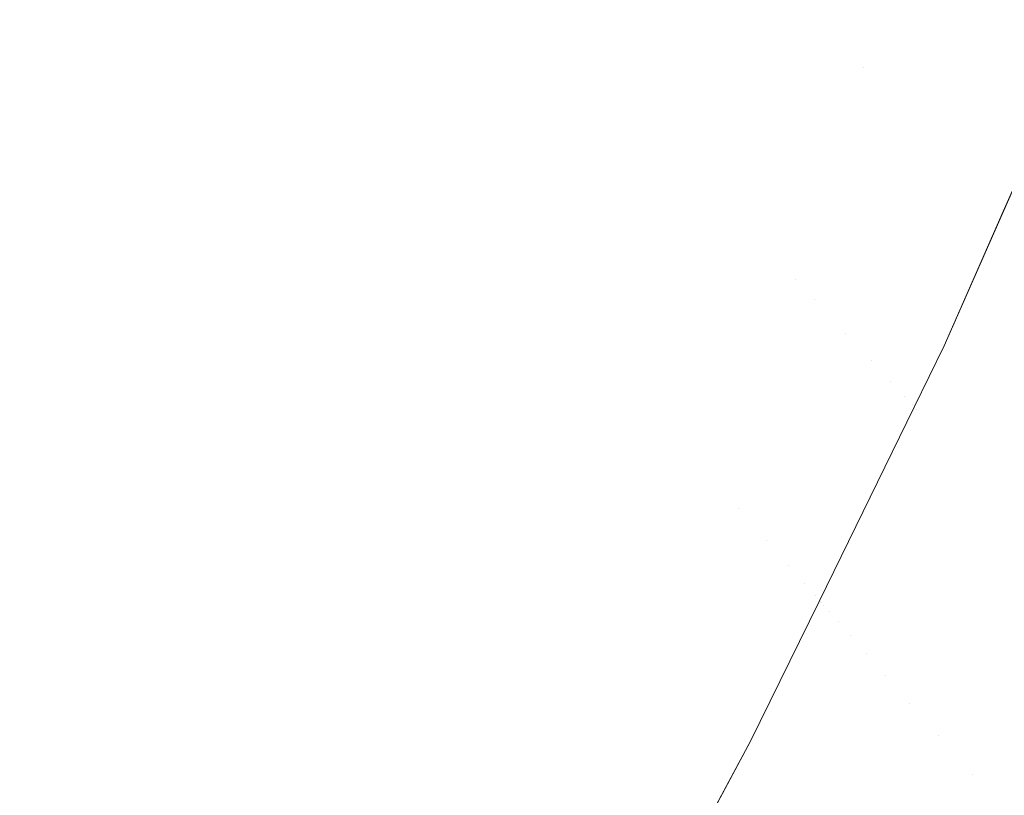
# Model space of a CAD drawing. Header units: centimetres. Extents: x -17.1 to 18.2, y 4.2 to 6.
# Tile 234 of 256: x 6.3155 to 6.3358, y 4.5762 to 4.5922. Entities that reach past the tile are written whole.
import ezdxf

# ---------------------------------------------------------------- set-up
doc = ezdxf.new("R2010")
doc.units = ezdxf.units.CM
doc.header["$LTSCALE"] = 2.54
doc.layers.add('Lucido design-1', color=7, linetype='Continuous')

# ---------------------------------------------------------------- blocks, each defined once
blk = doc.blocks.new('Gruppo-3-1')
at = {"color": 7, "linetype": 'Continuous', "lineweight": 9}
blk.add_3dface([(-17.020308, 5.900212, -2276.22217), (-17.020308, 4.300212, -2276.22217), (18.147234, 4.300212, -2276.22217), (18.147234, 5.900212, -2276.22217)], dxfattribs=at)
for points, invisible_edges in [([(18.147234, 5.900212, -2277.02217), (6.24222, 4.401209, -2277.02217), (6.247738, 4.402007, -2277.02217)], 9), ([(6.24222, 4.401209, -2277.02217), (18.147234, 5.900212, -2277.02217), (18.147234, 4.300212, -2277.02217)], 9), ([(18.147234, 5.900212, -2277.02217), (6.247738, 4.402007, -2277.02217), (6.250767, 4.402575, -2277.02217)], 9), ([(6.250767, 4.402575, -2277.02217), (6.253268, 4.403044, -2277.02217), (18.147234, 5.900212, -2277.02217)], 10), ([(18.147234, 5.900212, -2277.02217), (6.253268, 4.403044, -2277.02217), (6.258817, 4.404324, -2277.02217)], 9), ([(18.147234, 5.900212, -2277.02217), (6.258817, 4.404324, -2277.02217), (6.26439, 4.405856, -2277.02217)], 9), ([(18.147234, 5.900212, -2277.02217), (6.26439, 4.405856, -2277.02217), (6.269994, 4.407647, -2277.02217)], 9), ([(18.147234, 5.900212, -2277.02217), (6.269994, 4.407647, -2277.02217), (6.275634, 4.409711, -2277.02217)], 9), ([(18.147234, 5.900212, -2277.02217), (6.275634, 4.409711, -2277.02217), (6.281313, 4.412058, -2277.02217)], 9), ([(18.147234, 5.900212, -2277.02217), (6.281313, 4.412058, -2277.02217), (6.287038, 4.414703, -2277.02217)], 9), ([(18.147234, 5.900212, -2277.02217), (6.287038, 4.414703, -2277.02217), (6.292811, 4.417664, -2277.02217)], 9), ([(18.147234, 5.900212, -2277.02217), (6.292811, 4.417664, -2277.02217), (6.298004, 4.420601, -2277.02217), (6.298635, 4.420958, -2277.02217)], 9), ([(18.147234, 5.900212, -2277.02217), (6.298635, 4.420958, -2277.02217), (6.304513, 4.424607, -2277.02217)], 9), ([(18.147234, 5.900212, -2277.02217), (6.304513, 4.424607, -2277.02217), (6.310445, 4.428633, -2277.02217)], 9), ([(18.147234, 5.900212, -2277.02217), (6.310445, 4.428633, -2277.02217), (6.316431, 4.433061, -2277.02217)], 9), ([(18.147234, 5.900212, -2277.02217), (6.316431, 4.433061, -2277.02217), (6.319508, 4.435537, -2277.02217), (6.322469, 4.437919, -2277.02217)], 9), ([(18.147234, 5.900212, -2277.02217), (6.322469, 4.437919, -2277.02217), (6.328555, 4.443236, -2277.02217)], 9), ([(18.147234, 5.900212, -2277.02217), (6.328555, 4.443236, -2277.02217), (6.334685, 4.449043, -2277.02217)], 9), ([(18.147234, 5.900212, -2277.02217), (6.334685, 4.449043, -2277.02217), (6.340848, 4.455373, -2277.02217)], 9), ([(6.315685, 4.593263, -2276.653313), (6.317438, 4.596702, -2276.653313), (6.318369, 4.595647, -2276.655213), (6.316598, 4.592173, -2276.655213)], 15), ([(6.3276, 4.596611, -2276.669608), (6.32832, 4.595877, -2276.671794), (6.326595, 4.59212, -2276.671794), (6.325886, 4.592881, -2276.669608)], 15), ([(6.333114, 4.596598, -2276.683058), (6.33364, 4.596088, -2276.68536), (6.331939, 4.592185, -2276.68536), (6.331421, 4.592714, -2276.683058)], 15), ([(6.323571, 4.59537, -2276.663225), (6.321816, 4.591744, -2276.663225), (6.320998, 4.592671, -2276.661164), (6.322737, 4.596266, -2276.661164)], 15), ([(6.332424, 4.591691, -2276.687674), (6.331939, 4.592185, -2276.68536), (6.33364, 4.596088, -2276.68536), (6.334133, 4.595612, -2276.687674)], 15), ([(6.32727, 4.591394, -2276.674006), (6.326595, 4.59212, -2276.671794), (6.32832, 4.595877, -2276.671794), (6.329007, 4.595175, -2276.674006)], 15), ([(6.316598, 4.592173, -2276.655213), (6.318369, 4.595647, -2276.655213), (6.319273, 4.594623, -2276.657156), (6.317485, 4.591115, -2276.657156)], 15), ([(6.334133, 4.595612, -2276.687674), (6.33459, 4.595169, -2276.689995), (6.332874, 4.591231, -2276.689995), (6.332424, 4.591691, -2276.687674)], 15), ([(6.324374, 4.594507, -2276.665321), (6.322605, 4.590851, -2276.665321), (6.321816, 4.591744, -2276.663225), (6.323571, 4.59537, -2276.663225)], 15), ([(6.329007, 4.595175, -2276.674006), (6.329661, 4.594508, -2276.676241), (6.327913, 4.590702, -2276.676241), (6.32727, 4.591394, -2276.674006)], 15), ([(6.335403, 4.594383, -2276.694654), (6.333674, 4.590415, -2276.694654), (6.332874, 4.591231, -2276.689995), (6.33459, 4.595169, -2276.689995)], 15), ([(6.317485, 4.591115, -2276.657156), (6.319273, 4.594623, -2276.657156), (6.32015, 4.593631, -2276.65914), (6.318344, 4.59009, -2276.65914)], 15), ([(6.315685, 4.593263, -2276.653313), (6.313852, 4.589851, -2276.653313), (6.312932, 4.591006, -2276.651459), (6.314746, 4.594383, -2276.651459)], 15), ([(6.325146, 4.593677, -2276.667449), (6.323363, 4.589992, -2276.667449), (6.322605, 4.590851, -2276.665321), (6.324374, 4.594507, -2276.665321)], 15), ([(6.328523, 4.590047, -2276.678496), (6.327913, 4.590702, -2276.676241), (6.329661, 4.594508, -2276.676241), (6.330282, 4.593876, -2276.678496)], 15), ([(6.33608, 4.593727, -2276.699319), (6.33434, 4.589736, -2276.699319), (6.333674, 4.590415, -2276.694654), (6.335403, 4.594383, -2276.694654)], 15), ([(6.330282, 4.593876, -2276.678496), (6.330868, 4.593277, -2276.680769), (6.3291, 4.589427, -2276.680769), (6.328523, 4.590047, -2276.678496)], 15), ([(6.318344, 4.59009, -2276.65914), (6.32015, 4.593631, -2276.65914), (6.320998, 4.592671, -2276.661164), (6.319176, 4.589098, -2276.661164)], 15), ([(6.32409, 4.589169, -2276.669608), (6.323363, 4.589992, -2276.667449), (6.325146, 4.593677, -2276.667449), (6.325886, 4.592881, -2276.669608)], 15), ([(6.336624, 4.593201, -2276.703974), (6.334876, 4.589189, -2276.703974), (6.33434, 4.589736, -2276.699319), (6.33608, 4.593727, -2276.699319)], 15), ([(6.316598, 4.592173, -2276.655213), (6.314747, 4.588726, -2276.655213), (6.313852, 4.589851, -2276.653313), (6.315685, 4.593263, -2276.653313)], 15), ([(6.329643, 4.588843, -2276.683058), (6.3291, 4.589427, -2276.680769), (6.330868, 4.593277, -2276.680769), (6.331421, 4.592714, -2276.683058)], 15), ([(6.33704, 4.592799, -2276.7086), (6.335285, 4.588772, -2276.7086), (6.334876, 4.589189, -2276.703974), (6.336624, 4.593201, -2276.703974)], 15), ([(6.325886, 4.592881, -2276.669608), (6.326595, 4.59212, -2276.671794), (6.324785, 4.588381, -2276.671794), (6.32409, 4.589169, -2276.669608)], 15), ([(6.33733, 4.592518, -2276.713185), (6.33557, 4.588481, -2276.713185), (6.335285, 4.588772, -2276.7086), (6.33704, 4.592799, -2276.7086)], 15), ([(6.319176, 4.589098, -2276.661164), (6.320998, 4.592671, -2276.661164), (6.321816, 4.591744, -2276.663225), (6.319979, 4.58814, -2276.663225)], 15), ([(6.331421, 4.592714, -2276.683058), (6.331939, 4.592185, -2276.68536), (6.330153, 4.588295, -2276.68536), (6.329643, 4.588843, -2276.683058)], 15), ([(6.3375, 4.592354, -2276.717712), (6.335738, 4.58831, -2276.717712), (6.33557, 4.588481, -2276.713185), (6.33733, 4.592518, -2276.713185)], 15), ([(6.337534, 4.59231, -2276.72217), (6.335757, 4.58827, -2276.72217), (6.335738, 4.58831, -2276.717712), (6.3375, 4.592354, -2276.717712)], 14), ([(6.317485, 4.591115, -2276.657156), (6.315615, 4.587635, -2276.657156), (6.314747, 4.588726, -2276.655213), (6.316598, 4.592173, -2276.655213)], 15), ([(6.330629, 4.587783, -2276.687674), (6.330153, 4.588295, -2276.68536), (6.331939, 4.592185, -2276.68536), (6.332424, 4.591691, -2276.687674)], 15), ([(6.337583, 4.592273, -2276.925344), (6.33582, 4.588226, -2276.925344), (6.334539, 4.585503, -2276.92217), (6.337534, 4.59231, -2276.92217)], 11), ([(6.335757, 4.58827, -2276.72217), (6.337534, 4.59231, -2276.72217), (6.337534, 4.59231, -2276.92217), (6.334539, 4.585503, -2276.92217)], 10), ([(6.325449, 4.58763, -2276.674006), (6.324785, 4.588381, -2276.671794), (6.326595, 4.59212, -2276.671794), (6.32727, 4.591394, -2276.674006)], 15), ([(6.319979, 4.58814, -2276.663225), (6.321816, 4.591744, -2276.663225), (6.322605, 4.590851, -2276.665321), (6.320752, 4.587218, -2276.665321)], 15), ([(6.332424, 4.591691, -2276.687674), (6.332874, 4.591231, -2276.689995), (6.331072, 4.587307, -2276.689995), (6.330629, 4.587783, -2276.687674)], 15), ([(6.32727, 4.591394, -2276.674006), (6.327913, 4.590702, -2276.676241), (6.32608, 4.586915, -2276.676241), (6.325449, 4.58763, -2276.674006)], 15), ([(6.318344, 4.59009, -2276.65914), (6.316457, 4.586577, -2276.65914), (6.315615, 4.587635, -2276.657156), (6.317485, 4.591115, -2276.657156)], 15), ([(6.331481, 4.586867, -2276.692323), (6.331072, 4.587307, -2276.689995), (6.332874, 4.591231, -2276.689995)], 11), ([(6.332874, 4.591231, -2276.689995), (6.333674, 4.590415, -2276.694654), (6.331481, 4.586867, -2276.692323)], 11), ([(6.320752, 4.587218, -2276.665321), (6.322605, 4.590851, -2276.665321), (6.323363, 4.589992, -2276.667449), (6.321496, 4.586331, -2276.667449)], 15), ([(6.326679, 4.586237, -2276.678496), (6.32608, 4.586915, -2276.676241), (6.327913, 4.590702, -2276.676241), (6.328523, 4.590047, -2276.678496)], 15), ([(6.333674, 4.590415, -2276.694654), (6.331858, 4.586462, -2276.694654), (6.331481, 4.586867, -2276.692323)], 11), ([(6.331858, 4.586462, -2276.694654), (6.333674, 4.590415, -2276.694654), (6.33434, 4.589736, -2276.699319), (6.332513, 4.585758, -2276.699319)], 15), ([(6.319176, 4.589098, -2276.661164), (6.317272, 4.585553, -2276.661164), (6.316457, 4.586577, -2276.65914), (6.318344, 4.59009, -2276.65914)], 15), ([(6.321496, 4.586331, -2276.667449), (6.323363, 4.589992, -2276.667449), (6.32409, 4.589169, -2276.669608), (6.322209, 4.58548, -2276.669608)], 15), ([(6.328523, 4.590047, -2276.678496), (6.3291, 4.589427, -2276.680769), (6.327245, 4.585596, -2276.680769), (6.326679, 4.586237, -2276.678496)], 15), ([(6.332513, 4.585758, -2276.699319), (6.33434, 4.589736, -2276.699319), (6.334876, 4.589189, -2276.703974), (6.33304, 4.585192, -2276.703974)], 15), ([(6.327779, 4.584992, -2276.683058), (6.327245, 4.585596, -2276.680769), (6.3291, 4.589427, -2276.680769), (6.329643, 4.588843, -2276.683058)], 15), ([(6.319979, 4.58814, -2276.663225), (6.318058, 4.584565, -2276.663225), (6.317272, 4.585553, -2276.661164), (6.319176, 4.589098, -2276.661164)], 15), ([(6.322209, 4.58548, -2276.669608), (6.32409, 4.589169, -2276.669608), (6.324785, 4.588381, -2276.671794), (6.322891, 4.584666, -2276.671794)], 15), ([(6.33304, 4.585192, -2276.703974), (6.334876, 4.589189, -2276.703974), (6.335285, 4.588772, -2276.7086), (6.333442, 4.58476, -2276.7086)], 15), ([(6.312814, 4.585311, -2276.655213), (6.314747, 4.588726, -2276.655213), (6.315615, 4.587635, -2276.657156), (6.313664, 4.584186, -2276.657156)], 15), ([(6.329643, 4.588843, -2276.683058), (6.330153, 4.588295, -2276.68536), (6.328279, 4.584425, -2276.68536), (6.327779, 4.584992, -2276.683058)], 15), ([(6.333442, 4.58476, -2276.7086), (6.335285, 4.588772, -2276.7086), (6.33557, 4.588481, -2276.713185), (6.333722, 4.584458, -2276.713185)], 15), ([(6.333722, 4.584458, -2276.713185), (6.33557, 4.588481, -2276.713185), (6.335738, 4.58831, -2276.717712), (6.333887, 4.584281, -2276.717712)], 15), ([(6.322891, 4.584666, -2276.671794), (6.324785, 4.588381, -2276.671794), (6.325449, 4.58763, -2276.674006), (6.323542, 4.58389, -2276.674006)], 15), ([(6.328747, 4.583895, -2276.687674), (6.328279, 4.584425, -2276.68536), (6.330153, 4.588295, -2276.68536), (6.330629, 4.587783, -2276.687674)], 15), ([(6.334539, 4.585503, -2276.72217), (6.333887, 4.584281, -2276.717712), (6.335738, 4.58831, -2276.717712)], 11), ([(6.335738, 4.58831, -2276.717712), (6.335757, 4.58827, -2276.72217), (6.334539, 4.585503, -2276.72217)], 9), ([(6.334539, 4.585503, -2276.92217), (6.334539, 4.585503, -2276.72217), (6.335757, 4.58827, -2276.72217)], 9), ([(6.320752, 4.587218, -2276.665321), (6.318816, 4.583613, -2276.665321), (6.318058, 4.584565, -2276.663225), (6.319979, 4.58814, -2276.663225)], 15), ([(6.333968, 4.584194, -2276.925344), (6.33582, 4.588226, -2276.925344), (6.335906, 4.588138, -2276.928615), (6.334053, 4.584103, -2276.928615)], 15), ([(6.334539, 4.585503, -2276.92217), (6.33582, 4.588226, -2276.925344), (6.333968, 4.584194, -2276.925344)], 11), ([(6.334053, 4.584103, -2276.928615), (6.335906, 4.588138, -2276.928615), (6.336057, 4.587985, -2276.931982), (6.334201, 4.583944, -2276.931982)], 15), ([(6.334201, 4.583944, -2276.931982), (6.336057, 4.587985, -2276.931982), (6.336278, 4.587759, -2276.935444), (6.334418, 4.58371, -2276.935444)], 15), ([(6.330629, 4.587783, -2276.687674), (6.331072, 4.587307, -2276.689995), (6.329182, 4.583402, -2276.689995), (6.328747, 4.583895, -2276.687674)], 15), ([(6.334418, 4.58371, -2276.935444), (6.336278, 4.587759, -2276.935444), (6.336575, 4.587456, -2276.938998), (6.33471, 4.583397, -2276.938998)], 15), ([(6.313664, 4.584186, -2276.657156), (6.315615, 4.587635, -2276.657156), (6.316457, 4.586577, -2276.65914), (6.314488, 4.583096, -2276.65914)], 15), ([(6.323542, 4.58389, -2276.674006), (6.325449, 4.58763, -2276.674006), (6.32608, 4.586915, -2276.676241), (6.324161, 4.583151, -2276.676241)], 15), ([(6.329584, 4.582947, -2276.692323), (6.329182, 4.583402, -2276.689995), (6.331072, 4.587307, -2276.689995), (6.331481, 4.586867, -2276.692323)], 15), ([(6.33471, 4.583397, -2276.938998), (6.336575, 4.587456, -2276.938998), (6.336955, 4.587069, -2276.942641), (6.335083, 4.582995, -2276.942641)], 15), ([(6.321496, 4.586331, -2276.667449), (6.319544, 4.582697, -2276.667449), (6.318816, 4.583613, -2276.665321), (6.320752, 4.587218, -2276.665321)], 15), ([(6.335083, 4.582995, -2276.942641), (6.336955, 4.587069, -2276.942641), (6.337423, 4.586591, -2276.946366), (6.335544, 4.5825, -2276.946366)], 15), ([(6.324161, 4.583151, -2276.676241), (6.32608, 4.586915, -2276.676241), (6.326679, 4.586237, -2276.678496), (6.324748, 4.58245, -2276.678496)], 15), ([(6.331481, 4.586867, -2276.692323), (6.331858, 4.586462, -2276.694654), (6.329954, 4.582528, -2276.694654), (6.329584, 4.582947, -2276.692323)], 15), ([(6.314488, 4.583096, -2276.65914), (6.316457, 4.586577, -2276.65914), (6.317272, 4.585553, -2276.661164), (6.315285, 4.582041, -2276.661164)], 15), ([(6.330292, 4.582146, -2276.696987), (6.329954, 4.582528, -2276.694654), (6.331858, 4.586462, -2276.694654)], 11), ([(6.331858, 4.586462, -2276.694654), (6.332513, 4.585758, -2276.699319), (6.330292, 4.582146, -2276.696987)], 11), ([(6.335544, 4.5825, -2276.946366), (6.337423, 4.586591, -2276.946366), (6.337988, 4.586016, -2276.95017), (6.336099, 4.581904, -2276.95017)], 15), ([(6.322209, 4.58548, -2276.669608), (6.320243, 4.581819, -2276.669608), (6.319544, 4.582697, -2276.667449), (6.321496, 4.586331, -2276.667449)], 15), ([(6.324748, 4.58245, -2276.678496), (6.326679, 4.586237, -2276.678496), (6.327245, 4.585596, -2276.680769), (6.325304, 4.581788, -2276.680769)], 15), ([(6.332513, 4.585758, -2276.699319), (6.330597, 4.581799, -2276.699319), (6.330292, 4.582146, -2276.696987)], 11), ([(6.330872, 4.581489, -2276.701649), (6.330597, 4.581799, -2276.699319), (6.332513, 4.585758, -2276.699319)], 11), ([(6.332513, 4.585758, -2276.699319), (6.33304, 4.585192, -2276.703974), (6.330872, 4.581489, -2276.701649)], 11), ([(6.315285, 4.582041, -2276.661164), (6.317272, 4.585553, -2276.661164), (6.318058, 4.584565, -2276.663225), (6.316054, 4.581022, -2276.663225)], 15), ([(6.322891, 4.584666, -2276.671794), (6.320911, 4.58098, -2276.671794), (6.320243, 4.581819, -2276.669608), (6.322209, 4.58548, -2276.669608)], 15), ([(6.325304, 4.581788, -2276.680769), (6.327245, 4.585596, -2276.680769), (6.327779, 4.584992, -2276.683058), (6.325827, 4.581164, -2276.683058)], 15), ([(6.334539, 4.585503, -2276.72217), (6.333918, 4.584234, -2276.72217), (6.333887, 4.584281, -2276.717712)], 10), ([(6.333968, 4.584194, -2276.925344), (6.333918, 4.584234, -2276.92217), (6.334539, 4.585503, -2276.92217)], 9), ([(6.333918, 4.584234, -2276.72217), (6.334539, 4.585503, -2276.72217), (6.334539, 4.585503, -2276.92217), (6.333918, 4.584234, -2276.92217)], 10), ([(6.33304, 4.585192, -2276.703974), (6.331115, 4.581214, -2276.703974), (6.330872, 4.581489, -2276.701649)], 11), ([(6.331327, 4.580973, -2276.706291), (6.331115, 4.581214, -2276.703974), (6.33304, 4.585192, -2276.703974)], 11), ([(6.33304, 4.585192, -2276.703974), (6.333442, 4.58476, -2276.7086), (6.331327, 4.580973, -2276.706291)], 11), ([(6.325827, 4.581164, -2276.683058), (6.327779, 4.584992, -2276.683058), (6.328279, 4.584425, -2276.68536), (6.326318, 4.580578, -2276.68536)], 15), ([(6.323542, 4.58389, -2276.674006), (6.321549, 4.580179, -2276.674006), (6.320911, 4.58098, -2276.671794), (6.322891, 4.584666, -2276.671794)], 15), ([(6.333442, 4.58476, -2276.7086), (6.331509, 4.580767, -2276.7086), (6.331327, 4.580973, -2276.706291)], 11), ([(6.331662, 4.580594, -2276.710899), (6.331509, 4.580767, -2276.7086), (6.333442, 4.58476, -2276.7086)], 11), ([(6.333442, 4.58476, -2276.7086), (6.333722, 4.584458, -2276.713185), (6.331662, 4.580594, -2276.710899)], 11), ([(6.316054, 4.581022, -2276.663225), (6.318058, 4.584565, -2276.663225), (6.318816, 4.583613, -2276.665321), (6.316795, 4.580041, -2276.665321)], 15), ([(6.326318, 4.580578, -2276.68536), (6.328279, 4.584425, -2276.68536), (6.328747, 4.583895, -2276.687674), (6.326777, 4.580031, -2276.687674)], 15), ([(6.333722, 4.584458, -2276.713185), (6.331785, 4.580455, -2276.713185), (6.331662, 4.580594, -2276.710899)], 11), ([(6.33188, 4.580347, -2276.715456), (6.331785, 4.580455, -2276.713185), (6.333722, 4.584458, -2276.713185)], 11), ([(6.333722, 4.584458, -2276.713185), (6.333887, 4.584281, -2276.717712), (6.33188, 4.580347, -2276.715456)], 11), ([(6.333887, 4.584281, -2276.717712), (6.331947, 4.580272, -2276.717712), (6.33188, 4.580347, -2276.715456)], 11), ([(6.331986, 4.580227, -2276.71995), (6.331947, 4.580272, -2276.717712), (6.333887, 4.584281, -2276.717712)], 11), ([(6.332006, 4.580205, -2276.923745), (6.33196, 4.580231, -2276.92217), (6.333918, 4.584234, -2276.92217)], 9), ([(6.33196, 4.580231, -2276.72217), (6.333918, 4.584234, -2276.72217), (6.333918, 4.584234, -2276.92217), (6.33196, 4.580231, -2276.92217)], 10), ([(6.333918, 4.584234, -2276.72217), (6.33196, 4.580231, -2276.72217), (6.331986, 4.580227, -2276.71995)], 10), ([(6.333887, 4.584281, -2276.717712), (6.333918, 4.584234, -2276.72217), (6.331986, 4.580227, -2276.71995)], 11), ([(6.333918, 4.584234, -2276.92217), (6.333968, 4.584194, -2276.925344), (6.332006, 4.580205, -2276.923745)], 11), ([(6.333968, 4.584194, -2276.925344), (6.332026, 4.580182, -2276.925344), (6.332006, 4.580205, -2276.923745)], 11), ([(6.33206, 4.580143, -2276.926967), (6.332026, 4.580182, -2276.925344), (6.333968, 4.584194, -2276.925344), (6.334053, 4.584103, -2276.928615)], 15), ([(6.334053, 4.584103, -2276.928615), (6.332109, 4.580087, -2276.928615), (6.33206, 4.580143, -2276.926967)], 11), ([(6.332174, 4.580014, -2276.930287), (6.332109, 4.580087, -2276.928615), (6.334053, 4.584103, -2276.928615), (6.334201, 4.583944, -2276.931982)], 15), ([(6.324161, 4.583151, -2276.676241), (6.322155, 4.579416, -2276.676241), (6.321549, 4.580179, -2276.674006), (6.323542, 4.58389, -2276.674006)], 15), ([(6.326777, 4.580031, -2276.687674), (6.328747, 4.583895, -2276.687674), (6.329182, 4.583402, -2276.689995), (6.327203, 4.579522, -2276.689995)], 15), ([(6.334201, 4.583944, -2276.931982), (6.332255, 4.579922, -2276.931982), (6.332174, 4.580014, -2276.930287)], 11), ([(6.332353, 4.579812, -2276.933702), (6.332255, 4.579922, -2276.931982), (6.334201, 4.583944, -2276.931982), (6.334418, 4.58371, -2276.935444)], 15), ([(6.316795, 4.580041, -2276.665321), (6.318816, 4.583613, -2276.665321), (6.319544, 4.582697, -2276.667449), (6.317508, 4.579098, -2276.667449)], 15), ([(6.334418, 4.58371, -2276.935444), (6.332468, 4.579681, -2276.935444), (6.332353, 4.579812, -2276.933702)], 11), ([(6.332602, 4.57953, -2276.93721), (6.332468, 4.579681, -2276.935444), (6.334418, 4.58371, -2276.935444), (6.33471, 4.583397, -2276.938998)], 15), ([(6.327203, 4.579522, -2276.689995), (6.329182, 4.583402, -2276.689995), (6.329584, 4.582947, -2276.692323), (6.327598, 4.579051, -2276.692323)], 15), ([(6.33471, 4.583397, -2276.938998), (6.332755, 4.579356, -2276.938998), (6.332602, 4.57953, -2276.93721)], 11), ([(6.332928, 4.579161, -2276.940809), (6.332755, 4.579356, -2276.938998), (6.33471, 4.583397, -2276.938998), (6.335083, 4.582995, -2276.942641)], 15), ([(6.324748, 4.58245, -2276.678496), (6.322731, 4.578693, -2276.678496), (6.322155, 4.579416, -2276.676241), (6.324161, 4.583151, -2276.676241)], 15), ([(6.335083, 4.582995, -2276.942641), (6.333121, 4.578941, -2276.942641), (6.332928, 4.579161, -2276.940809)], 11), ([(6.333336, 4.578698, -2276.944493), (6.333121, 4.578941, -2276.942641), (6.335083, 4.582995, -2276.942641), (6.335544, 4.5825, -2276.946366)], 15), ([(6.327598, 4.579051, -2276.692323), (6.329584, 4.582947, -2276.692323), (6.329954, 4.582528, -2276.694654), (6.327961, 4.578618, -2276.694654)], 15), ([(6.317508, 4.579098, -2276.667449), (6.319544, 4.582697, -2276.667449), (6.320243, 4.581819, -2276.669608), (6.318191, 4.578193, -2276.669608)], 15), ([(6.325304, 4.581788, -2276.680769), (6.323275, 4.57801, -2276.680769), (6.322731, 4.578693, -2276.678496), (6.324748, 4.58245, -2276.678496)], 15), ([(6.327961, 4.578618, -2276.694654), (6.329954, 4.582528, -2276.694654), (6.330292, 4.582146, -2276.696987), (6.328292, 4.578223, -2276.696987)], 15), ([(6.335544, 4.5825, -2276.946366), (6.333574, 4.578429, -2276.946366), (6.333336, 4.578698, -2276.944493)], 11), ([(6.333834, 4.578134, -2276.948259), (6.333574, 4.578429, -2276.946366), (6.335544, 4.5825, -2276.946366), (6.336099, 4.581904, -2276.95017)], 15), ([(6.316054, 4.581022, -2276.663225), (6.313965, 4.577518, -2276.663225), (6.313214, 4.578567, -2276.661164), (6.315285, 4.582041, -2276.661164)], 15), ([(6.328292, 4.578223, -2276.696987), (6.330292, 4.582146, -2276.696987), (6.330597, 4.581799, -2276.699319), (6.328592, 4.577866, -2276.699319)], 15), ([(6.318191, 4.578193, -2276.669608), (6.320243, 4.581819, -2276.669608), (6.320911, 4.58098, -2276.671794), (6.318844, 4.577327, -2276.671794)], 15), ([(6.325827, 4.581164, -2276.683058), (6.323787, 4.577366, -2276.683058), (6.323275, 4.57801, -2276.680769), (6.325304, 4.581788, -2276.680769)], 15), ([(6.328592, 4.577866, -2276.699319), (6.330597, 4.581799, -2276.699319), (6.330872, 4.581489, -2276.701649), (6.328861, 4.577545, -2276.701649)], 15), ([(6.336099, 4.581904, -2276.95017), (6.334119, 4.577812, -2276.95017), (6.333834, 4.578134, -2276.948259)], 11), ([(6.334428, 4.577462, -2276.952099), (6.334119, 4.577812, -2276.95017), (6.336099, 4.581904, -2276.95017)], 11), ([(6.336099, 4.581904, -2276.95017), (6.336755, 4.581199, -2276.954044), (6.334428, 4.577462, -2276.952099)], 11), ([(6.328861, 4.577545, -2276.701649), (6.330872, 4.581489, -2276.701649), (6.331115, 4.581214, -2276.703974), (6.329099, 4.57726, -2276.703974)], 15), ([(6.329099, 4.57726, -2276.703974), (6.331115, 4.581214, -2276.703974), (6.331327, 4.580973, -2276.706291), (6.329307, 4.577012, -2276.706291)], 15), ([(6.336755, 4.581199, -2276.954044), (6.334763, 4.577083, -2276.954044), (6.334428, 4.577462, -2276.952099)], 11), ([(6.335124, 4.576673, -2276.956004), (6.334763, 4.577083, -2276.954044), (6.336755, 4.581199, -2276.954044)], 11), ([(6.336755, 4.581199, -2276.954044), (6.337519, 4.580378, -2276.957979), (6.335124, 4.576673, -2276.956004)], 11), ([(6.316795, 4.580041, -2276.665321), (6.314689, 4.576508, -2276.665321), (6.313965, 4.577518, -2276.663225), (6.316054, 4.581022, -2276.663225)], 15), ([(6.318844, 4.577327, -2276.671794), (6.320911, 4.58098, -2276.671794), (6.321549, 4.580179, -2276.674006), (6.319468, 4.576502, -2276.674006)], 15), ([(6.326318, 4.580578, -2276.68536), (6.324268, 4.576761, -2276.68536), (6.323787, 4.577366, -2276.683058), (6.325827, 4.581164, -2276.683058)], 15), ([(6.329307, 4.577012, -2276.706291), (6.331327, 4.580973, -2276.706291), (6.331509, 4.580767, -2276.7086), (6.329486, 4.576799, -2276.7086)], 15), ([(6.329486, 4.576799, -2276.7086), (6.331509, 4.580767, -2276.7086), (6.331662, 4.580594, -2276.710899), (6.329635, 4.57662, -2276.710899)], 15), ([(6.326777, 4.580031, -2276.687674), (6.324717, 4.576196, -2276.687674), (6.324268, 4.576761, -2276.68536), (6.326318, 4.580578, -2276.68536)], 15), ([(6.329635, 4.57662, -2276.710899), (6.331662, 4.580594, -2276.710899), (6.331785, 4.580455, -2276.713185), (6.329756, 4.576476, -2276.713185)], 15), ([(6.329756, 4.576476, -2276.713185), (6.331785, 4.580455, -2276.713185), (6.33188, 4.580347, -2276.715456), (6.329849, 4.576365, -2276.715456)], 15), ([(6.337519, 4.580378, -2276.957979), (6.335513, 4.576233, -2276.957979), (6.335124, 4.576673, -2276.956004)], 11), ([(6.335929, 4.575761, -2276.959966), (6.335513, 4.576233, -2276.957979), (6.337519, 4.580378, -2276.957979)], 11), ([(6.319468, 4.576502, -2276.674006), (6.321549, 4.580179, -2276.674006), (6.322155, 4.579416, -2276.676241), (6.320061, 4.575716, -2276.676241)], 15), ([(6.329849, 4.576365, -2276.715456), (6.33188, 4.580347, -2276.715456), (6.331947, 4.580272, -2276.717712), (6.329915, 4.576287, -2276.717712)], 15), ([(6.329915, 4.576287, -2276.717712), (6.331947, 4.580272, -2276.717712), (6.331986, 4.580227, -2276.71995), (6.329954, 4.576241, -2276.71995)], 15), ([(6.330549, 4.577347, -2276.72217), (6.329954, 4.576241, -2276.71995), (6.331986, 4.580227, -2276.71995)], 11), ([(6.332006, 4.580205, -2276.923745), (6.329973, 4.576218, -2276.923745), (6.330549, 4.577347, -2276.92217)], 11), ([(6.329973, 4.576218, -2276.923745), (6.332006, 4.580205, -2276.923745), (6.332026, 4.580182, -2276.925344), (6.329993, 4.576194, -2276.925344)], 15), ([(6.329993, 4.576194, -2276.925344), (6.332026, 4.580182, -2276.925344), (6.33206, 4.580143, -2276.926967), (6.330026, 4.576154, -2276.926967)], 15), ([(6.330549, 4.577347, -2276.92217), (6.33196, 4.580231, -2276.92217), (6.332006, 4.580205, -2276.923745)], 10), ([(6.33196, 4.580231, -2276.92217), (6.330549, 4.577347, -2276.92217), (6.330549, 4.577347, -2276.72217), (6.33196, 4.580231, -2276.72217)], 10), ([(6.331986, 4.580227, -2276.71995), (6.33196, 4.580231, -2276.72217), (6.330549, 4.577347, -2276.72217)], 9), ([(6.317508, 4.579098, -2276.667449), (6.315385, 4.575537, -2276.667449), (6.314689, 4.576508, -2276.665321), (6.316795, 4.580041, -2276.665321)], 15), ([(6.327203, 4.579522, -2276.689995), (6.325135, 4.575671, -2276.689995), (6.324717, 4.576196, -2276.687674), (6.326777, 4.580031, -2276.687674)], 15), ([(6.330026, 4.576154, -2276.926967), (6.33206, 4.580143, -2276.926967), (6.332109, 4.580087, -2276.928615), (6.330075, 4.576097, -2276.928615)], 15), ([(6.330075, 4.576097, -2276.928615), (6.332109, 4.580087, -2276.928615), (6.332174, 4.580014, -2276.930287), (6.330138, 4.576021, -2276.930287)], 15), ([(6.330138, 4.576021, -2276.930287), (6.332174, 4.580014, -2276.930287), (6.332255, 4.579922, -2276.931982), (6.330217, 4.575926, -2276.931982)], 15), ([(6.330217, 4.575926, -2276.931982), (6.332255, 4.579922, -2276.931982), (6.332353, 4.579812, -2276.933702), (6.330313, 4.575812, -2276.933702)], 15), ([(6.330313, 4.575812, -2276.933702), (6.332353, 4.579812, -2276.933702), (6.332468, 4.579681, -2276.935444), (6.330427, 4.575677, -2276.935444)], 15), ([(6.330427, 4.575677, -2276.935444), (6.332468, 4.579681, -2276.935444), (6.332602, 4.57953, -2276.93721), (6.330558, 4.57552, -2276.93721)], 15), ([(6.320061, 4.575716, -2276.676241), (6.322155, 4.579416, -2276.676241), (6.322731, 4.578693, -2276.678496), (6.320624, 4.574971, -2276.678496)], 15), ([(6.327598, 4.579051, -2276.692323), (6.325522, 4.575186, -2276.692323), (6.325135, 4.575671, -2276.689995), (6.327203, 4.579522, -2276.689995)], 15), ([(6.330558, 4.57552, -2276.93721), (6.332602, 4.57953, -2276.93721), (6.332755, 4.579356, -2276.938998), (6.330708, 4.575341, -2276.938998)], 15), ([(6.330708, 4.575341, -2276.938998), (6.332755, 4.579356, -2276.938998), (6.332928, 4.579161, -2276.940809), (6.330877, 4.575139, -2276.940809)], 15), ([(6.330877, 4.575139, -2276.940809), (6.332928, 4.579161, -2276.940809), (6.333121, 4.578941, -2276.942641), (6.331067, 4.574913, -2276.942641)], 15), ([(6.318191, 4.578193, -2276.669608), (6.316052, 4.574606, -2276.669608), (6.315385, 4.575537, -2276.667449), (6.317508, 4.579098, -2276.667449)], 15), ([(6.327961, 4.578618, -2276.694654), (6.325877, 4.574739, -2276.694654), (6.325522, 4.575186, -2276.692323), (6.327598, 4.579051, -2276.692323)], 15), ([(6.331067, 4.574913, -2276.942641), (6.333121, 4.578941, -2276.942641), (6.333336, 4.578698, -2276.944493), (6.331278, 4.574661, -2276.944493)], 15), ([(6.320624, 4.574971, -2276.678496), (6.322731, 4.578693, -2276.678496), (6.323275, 4.57801, -2276.680769), (6.321156, 4.574266, -2276.680769)], 15), ([(6.328292, 4.578223, -2276.696987), (6.326201, 4.574331, -2276.696987), (6.325877, 4.574739, -2276.694654), (6.327961, 4.578618, -2276.694654)], 15), ([(6.331278, 4.574661, -2276.944493), (6.333336, 4.578698, -2276.944493), (6.333574, 4.578429, -2276.946366), (6.331511, 4.574383, -2276.946366)], 15), ([(6.331511, 4.574383, -2276.946366), (6.333574, 4.578429, -2276.946366), (6.333834, 4.578134, -2276.948259), (6.331766, 4.574079, -2276.948259)], 15), ([(6.318844, 4.577327, -2276.671794), (6.316691, 4.573715, -2276.671794), (6.316052, 4.574606, -2276.669608), (6.318191, 4.578193, -2276.669608)], 15), ([(6.328592, 4.577866, -2276.699319), (6.326495, 4.573962, -2276.699319), (6.326201, 4.574331, -2276.696987), (6.328292, 4.578223, -2276.696987)], 15), ([(6.331766, 4.574079, -2276.948259), (6.333834, 4.578134, -2276.948259), (6.334119, 4.577812, -2276.95017), (6.332045, 4.573746, -2276.95017)], 15), ([(6.321658, 4.573603, -2276.683058), (6.321156, 4.574266, -2276.680769), (6.323275, 4.57801, -2276.680769), (6.323787, 4.577366, -2276.683058)], 15), ([(6.328861, 4.577545, -2276.701649), (6.326759, 4.573631, -2276.701649), (6.326495, 4.573962, -2276.699319), (6.328592, 4.577866, -2276.699319)], 15), ([(6.332045, 4.573746, -2276.95017), (6.334119, 4.577812, -2276.95017), (6.334428, 4.577462, -2276.952099), (6.332349, 4.573384, -2276.952099)], 15), ([(6.329099, 4.57726, -2276.703974), (6.326992, 4.573338, -2276.703974), (6.326759, 4.573631, -2276.701649), (6.328861, 4.577545, -2276.701649)], 15), ([(6.319468, 4.576502, -2276.674006), (6.3173, 4.572865, -2276.674006), (6.316691, 4.573715, -2276.671794), (6.318844, 4.577327, -2276.671794)], 15), ([(6.323787, 4.577366, -2276.683058), (6.324268, 4.576761, -2276.68536), (6.322128, 4.57298, -2276.68536), (6.321658, 4.573603, -2276.683058)], 15), ([(6.329973, 4.576218, -2276.923745), (6.327848, 4.572262, -2276.923745), (6.327813, 4.572285, -2276.92217), (6.330549, 4.577347, -2276.92217)], 11), ([(6.330549, 4.577347, -2276.92217), (6.327813, 4.572285, -2276.92217), (6.327813, 4.572285, -2276.72217), (6.329948, 4.576235, -2276.72217)], 10), ([(6.329948, 4.576235, -2276.72217), (6.330549, 4.577347, -2276.72217), (6.330549, 4.577347, -2276.92217)], 10), ([(6.330549, 4.577347, -2276.72217), (6.329948, 4.576235, -2276.72217), (6.329954, 4.576241, -2276.71995)], 10), ([(6.332349, 4.573384, -2276.952099), (6.334428, 4.577462, -2276.952099), (6.334763, 4.577083, -2276.954044), (6.332677, 4.572992, -2276.954044)], 15), ([(6.329307, 4.577012, -2276.706291), (6.327196, 4.573081, -2276.706291), (6.326992, 4.573338, -2276.703974), (6.329099, 4.57726, -2276.703974)], 15), ([(6.329486, 4.576799, -2276.7086), (6.327371, 4.572861, -2276.7086), (6.327196, 4.573081, -2276.706291), (6.329307, 4.577012, -2276.706291)], 15), ([(6.332677, 4.572992, -2276.954044), (6.334763, 4.577083, -2276.954044), (6.335124, 4.576673, -2276.956004), (6.333031, 4.572569, -2276.956004)], 15), ([(6.322568, 4.572398, -2276.687674), (6.322128, 4.57298, -2276.68536), (6.324268, 4.576761, -2276.68536), (6.324717, 4.576196, -2276.687674)], 15), ([(6.329635, 4.57662, -2276.710899), (6.327518, 4.572677, -2276.710899), (6.327371, 4.572861, -2276.7086), (6.329486, 4.576799, -2276.7086)], 15), ([(6.320061, 4.575716, -2276.676241), (6.31788, 4.572056, -2276.676241), (6.3173, 4.572865, -2276.674006), (6.319468, 4.576502, -2276.674006)], 15), ([(6.329756, 4.576476, -2276.713185), (6.327636, 4.572528, -2276.713185), (6.327518, 4.572677, -2276.710899), (6.329635, 4.57662, -2276.710899)], 15), ([(6.333031, 4.572569, -2276.956004), (6.335124, 4.576673, -2276.956004), (6.335513, 4.576233, -2276.957979), (6.333413, 4.572114, -2276.957979)], 15), ([(6.329849, 4.576365, -2276.715456), (6.327727, 4.572414, -2276.715456), (6.327636, 4.572528, -2276.713185), (6.329756, 4.576476, -2276.713185)], 15), ([(6.329915, 4.576287, -2276.717712), (6.327791, 4.572333, -2276.717712), (6.327727, 4.572414, -2276.715456), (6.329849, 4.576365, -2276.715456)], 15), ([(6.329954, 4.576241, -2276.71995), (6.327829, 4.572285, -2276.71995), (6.327791, 4.572333, -2276.717712), (6.329915, 4.576287, -2276.717712)], 15), ([(6.329948, 4.576235, -2276.72217), (6.327813, 4.572285, -2276.72217), (6.327829, 4.572285, -2276.71995), (6.329954, 4.576241, -2276.71995)], 14)]:
    blk.add_3dface(points, dxfattribs=dict(at, invisible_edges=invisible_edges))
blk = doc.blocks.new('Gruppo-4-1')
at = {"color": 7}
blk.add_blockref('Gruppo-3-1', (0, 0), dxfattribs=at)

msp = doc.modelspace()

# ---------------------------------------------------------------- block references
at = {"layer": 'Lucido design-1', "color": 7}
msp.add_blockref('Gruppo-4-1', (0, 0), dxfattribs=at)

doc.saveas('drawing.dxf')
